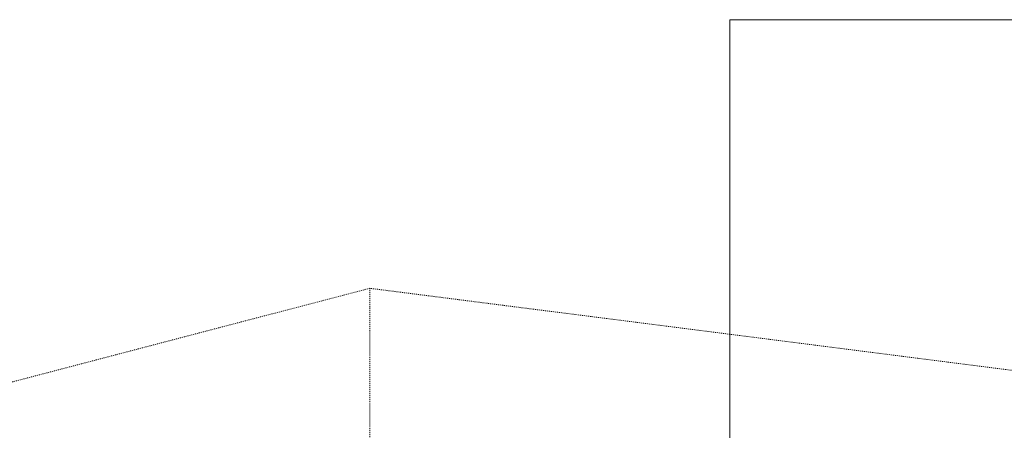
# Model space of a CAD drawing. Header units: millimetres. Extents: x 5617 to 137993, y -10603 to 156644.
# Tile 72 of 79: x 113647 to 116643, y 135235 to 136484. Entities that reach past the tile are written whole.
import ezdxf

# ---------------------------------------------------------------- set-up
doc = ezdxf.new("R2010")
doc.units = ezdxf.units.MM
doc.linetypes.add('Скрыто_2_', pattern=[6, 3, -3])
doc.layers.add('Границы 3D вида', color=7, linetype='Скрыто_2_', lineweight=20, true_color=0x0080c0)
doc.layers.add('Марки кабельных лотков', color=7, linetype='Continuous', lineweight=20)

# ---------------------------------------------------------------- blocks, each defined once
blk = doc.blocks.new('_СС_Марка лотка - 04_Размер _ ADSK_Код лотка _ Отметка низа _полка 25_-1604716-МКСС_ПЧ_5_8')
at = {"layer": 'Марки кабельных лотков'}
blk.add_line((89468, 136484.3), (91968, 136484.3), dxfattribs=at)

msp = doc.modelspace()

# ---------------------------------------------------------------- linework, layer by layer
at = {"layer": 'Границы 3D вида'}
for p, q in [((114712.4, 135667.3), (111153.1, 134735.5)), ((114712.4, 135667.3), (114712.4, 131757.5)), ((118534.2, 135179.3), (114712.4, 135667.3))]:
    msp.add_line(p, q, dxfattribs=at)
at = {"layer": 'Марки кабельных лотков'}
for p, q in [((115808.1, 136484.3), (116434.2, 136484.3)), ((115808.1, 135060.7), (115808.1, 136484.3))]:
    msp.add_line(p, q, dxfattribs=at)

# ---------------------------------------------------------------- block references
msp.add_blockref('_СС_Марка лотка - 04_Размер _ ADSK_Код лотка _ Отметка низа _полка 25_-1604716-МКСС_ПЧ_5_8', (26966.2, 0), dxfattribs=at)

doc.saveas('drawing.dxf')
